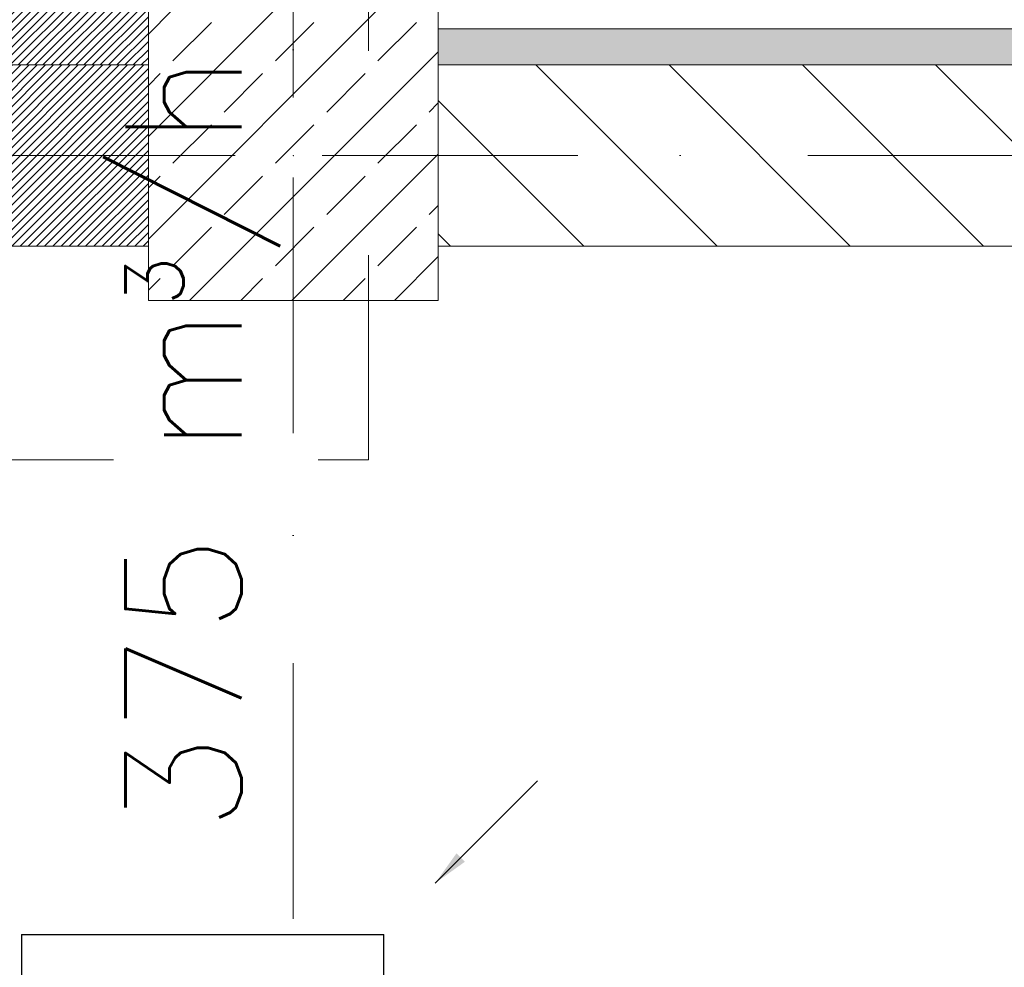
# Model space of a CAD drawing. Header units: millimetres. Extents: x -4612887 to -4536833, y -5457376 to -5415716.
# Tile 107 of 144: x -4581453 to -4580095, y -5438035 to -5436727. Entities that reach past the tile are written whole.
import ezdxf

# ---------------------------------------------------------------- set-up
doc = ezdxf.new("R2010")
doc.units = ezdxf.units.MM
doc.header["$MEASUREMENT"] = 0
for name, pattern in [('DASHED', [0.75, 0.5, -0.25]), ('Kropki i Kreski', [670.277762, 352.777767, -176.388884, 0, -141.111112]), ('Przerywana', [564.444447, 282.222223, -282.222223])]:
    doc.linetypes.add(name, pattern=pattern)
doc.layers.get('0').update_dxf_attribs({"color": 8, "lineweight": 18})
for name, color, linetype, lineweight in [('FLUID-W1B', 7, 'Continuous', 30), ('FLUID-W1b-160-ARRGR', 7, 'Continuous', 25), ('Osie', 8, 'Continuous', 18), ('Slupy', 8, 'Continuous', 18), ('TECHNOLOGIA', 8, 'Continuous', 18), ('Ścianki systemowe', 8, 'Continuous', 18), ('Ściany wewnętrzne', 7, 'Continuous', 18)]:
    doc.layers.add(name, color=color, linetype=linetype, lineweight=lineweight)
doc.styles.add('FDBES', font='simplex.shx')
doc.dimstyles.new('FDBES', dxfattribs={"dimscale": 50, "dimtxt": 4, "dimasz": 2.5, "dimexe": 0.8, "dimexo": 2, "dimgap": 1, "dimtad": 1, "dimdsep": 46, "dimtxsty": 'FDBES', "dimcen": 2.5, "dimclrd": 4, "dimclre": 5, "dimadec": 0, "dimazin": 0, "dimtfac": 1, "dimtmove": 0, "dimatfit": 3, "dimfxl": 1, "dimarcsym": 0})

# ---------------------------------------------------------------- blocks, each defined once
blk = doc.blocks.new('*U416')
at = {"color": 0, "linetype": 'ByBlock', "lineweight": -2}
for p, q in [((-250, -250), (-250, 250)), ((250, 250), (-250, 250)), ((250, 250), (250, -250)), ((-250, -250), (250, -250)), ((-100, -250), (-100, -330)), ((100, -250), (100, -330))]:
    blk.add_line(p, q, dxfattribs=at)
at = {"color": 26, "linetype": 'Continuous', "lineweight": -2}
blk.add_line((100, -330), (-100, -330), dxfattribs=at)
at = {"color": 7, "linetype": 'DASHED'}
for centre, start, end in [((-170.8, 45.8), 8.1986, 51.8014), ((-45.8, 170.8), 308.1986, 351.8014), ((-125, -125), 68.1986, 111.8014), ((45.8, -170.8), 128.1986, 171.8014), ((125, 125), 248.1986, 291.8014), ((170.8, -45.8), 188.1986, 231.8014)]:
    blk.add_arc(centre, 176.8, start, end, dxfattribs=at)

msp = doc.modelspace()

# ---------------------------------------------------------------- hatches: boundary and pattern name
at = {"layer": 'Slupy', "linetype": 'Continuous'}
h = msp.add_hatch(dxfattribs=at)
h.set_pattern_fill('BETON_ZBROJONY', color=8, style=0, pattern_type=2)
h.set_pattern_definition([(45, (-4559356.9, -5416807.61), (-70.71068, 70.71068), []), (45, (-4559392.25, -5416772.26), (-70.71068, 70.71068), [75, -25])])
h.paths.add_polyline_path([(-4581275.7, -5437114.1), (-4580875.7, -5437114.1), (-4580875.7, -5436714.1), (-4581275.7, -5436714.1)])
at = {"layer": 'Ścianki systemowe', "linetype": 'Continuous'}
msp.add_hatch(color=8, dxfattribs=at).paths.add_polyline_path([(-4575200.7, -5436789.1), (-4575250.7, -5436739.1), (-4580875.7, -5436739.1), (-4580875.7, -5436789.1)])
at = {"layer": 'Ściany wewnętrzne', "linetype": 'Continuous'}
h = msp.add_hatch(dxfattribs=at)
h.set_pattern_fill('BLOCZKI_CERAMICZNE', color=8, scale=0.1, style=0, pattern_type=2)
h.set_pattern_definition([(45, (-5043091.3806, -5978469.8605), (-5.65685425, 5.65685425), [])])
h.paths.add_polyline_path([(-4584455.7, -5436089), (-4584455.7, -5435969), (-4583065.7, -5435969), (-4583065.7, -5436609), (-4581456.2, -5436609), (-4581455.7, -5436608.5), (-4581455.7, -5433785.1), (-4581418.9, -5433785.1), (-4581275.7, -5433785.1), (-4581275.7, -5436714.1), (-4581275.7, -5436789.1), (-4583145.7, -5436789.1), (-4583185.2, -5436789.1), (-4583185.7, -5436788.6), (-4583185.7, -5436089.5), (-4583186.2, -5436089)])
h.paths.add_polyline_path([(-4587075.7, -5436089), (-4587075.7, -5435969), (-4586855.7, -5435969), (-4586855.7, -5436089)])
h.paths.add_polyline_path([(-4585855.7, -5436089), (-4585855.7, -5435969), (-4585655.7, -5435969), (-4585655.7, -5436089)])
h.paths.add_polyline_path([(-4581418.9, -5433785.1), (-4581418.9, -5433685.1), (-4581275.7, -5433685.1), (-4581275.7, -5433785.1), (-4581418.9, -5433785.1)])
h.paths.add_polyline_path([(-4581418.9, -5433685.1), (-4581418.9, -5433585.1), (-4581275.7, -5433585.1), (-4581275.7, -5433685.1), (-4581418.9, -5433685.1)])
h.paths.add_polyline_path([(-4587155.7, -5436089), (-4587155.7, -5435969), (-4587075.7, -5435969), (-4587075.7, -5436089)])
h.paths.add_polyline_path([(-4581455.7, -5433785.1), (-4581455.7, -5433685.1), (-4581418.9, -5433685.1), (-4581418.9, -5433785.1)])
h.paths.add_polyline_path([(-4581455.7, -5433685.1), (-4581455.7, -5433585.1), (-4581418.9, -5433585.1), (-4581418.9, -5433685.1)])
h.paths.add_polyline_path([(-4581038.8, -5436691), (-4581038.8, -5437929.1), (-4581362.6, -5437929.1), (-4581362.6, -5436691)], flags=9)
h = msp.add_hatch(dxfattribs=at)
h.set_pattern_fill('BLOCZKI_CERAMICZNE', color=8, scale=0.1, style=0, pattern_type=2)
h.set_pattern_definition([(45, (-455935.69, -541680.761), (-5.656854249, 5.656854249), [])])
h.paths.add_polyline_path([(-4581275.7, -5437039.1), (-4581275.7, -5436789.1), (-4583145.7, -5436789.1), (-4582895.7, -5437039.1)])
h = msp.add_hatch(dxfattribs=at)
h.set_pattern_fill('CEGŁA_ZWYKŁA__2_', color=8, style=0, pattern_type=2)
h.set_pattern_definition([(315, (-4559356.9, -5416807.61), (91.9239, 91.9239), [])])
h.paths.add_polyline_path([(-4575200.7, -5437039.1), (-4575200.7, -5436789.1), (-4580875.7, -5436789.1), (-4580875.7, -5437039.1)])

# ---------------------------------------------------------------- linework, layer by layer
at = {"layer": 'Osie', "color": 8, "linetype": 'Kropki i Kreski'}
for p, q in [((-4581075.7, -5450704.9), (-4581075.7, -5422757.6)), ((-4551857, -5436914.1), (-4607179.5, -5436914.1))]:
    msp.add_line(p, q, dxfattribs=at)
at = {"layer": 'Slupy', "color": 8, "linetype": 'Continuous'}
for p, q in [((-4581075.7, -5436834.1), (-4581075.7, -5436634.1)), ((-4581155.7, -5436914.1), (-4581355.7, -5436914.1)), ((-4580995.7, -5436914.1), (-4580795.7, -5436914.1)), ((-4581075.7, -5436994.1), (-4581075.7, -5437194.1))]:
    msp.add_line(p, q, dxfattribs=at)
at = {"layer": 'Slupy', "color": 8, "linetype": 'Continuous', "flags": 128}
msp.add_lwpolyline([(-4581275.7, -5437114.1), (-4580875.7, -5437114.1), (-4580875.7, -5436714.1), (-4581275.7, -5436714.1)], close=True, dxfattribs=at)
at = {"layer": 'Slupy', "color": 8, "linetype": 'Continuous'}
msp.add_point((-4581075.7, -5436914.1), dxfattribs=at)
at = {"layer": 'TECHNOLOGIA', "color": 10, "linetype": 'Przerywana'}
msp.add_lwpolyline([(-4588379.1, -5437333.9), (-4580971.9, -5437333.9), (-4580971.9, -5428786.7), (-4583649.1, -5428786.7), (-4588379.1, -5433488.2), (-4588379.1, -5437333.9)], dxfattribs=at)
at = {"layer": 'Ścianki systemowe', "color": 8, "linetype": 'Continuous', "flags": 128}
for points in [[(-4575250.7, -5436739.1), (-4580875.7, -5436739.1)], [(-4580875.7, -5436789.1), (-4575200.7, -5436789.1)]]:
    msp.add_lwpolyline(points, dxfattribs=at)
at = {"layer": 'Ściany wewnętrzne', "color": 8, "linetype": 'Continuous', "flags": 128}
for points in [[(-4581275.7, -5429834.1), (-4581275.7, -5436789.1)], [(-4581275.7, -5436789.1), (-4583145.7, -5436789.1)], [(-4575200.7, -5436789.1), (-4580875.7, -5436789.1)], [(-4582895.7, -5437039.1), (-4581275.7, -5437039.1)], [(-4580875.7, -5437039.1), (-4575200.7, -5437039.1)]]:
    msp.add_lwpolyline(points, dxfattribs=at)

# ---------------------------------------------------------------- block references
at = {"layer": 'FLUID-W1B', "color": 26, "linetype": 'Continuous', "rotation": 90}
msp.add_blockref('*U416', (-4581200.7, -5438239.1), dxfattribs=at)

# ---------------------------------------------------------------- texts
at = {"layer": 'FLUID-W1b-160-ARRGR', "color": 60, "insert": (-4581200.7, -5437310.1), "char_height": 160, "attachment_point": 5, "rotation": 90, "style": 'FDBES'}
msp.add_mtext('375 m{\\A2;\\H0.5x;3}/h\\P', dxfattribs=at)

# ---------------------------------------------------------------- leaders
at = {"layer": 'FLUID-W1b-160-ARRGR'}
msp.add_leader([(-4580880, -5437918.4), (-4580738.6, -5437777)], dimstyle='FDBES', override={"dimscale": 20, "dimclrd": 7}, dxfattribs=at)

doc.saveas('drawing.dxf')
